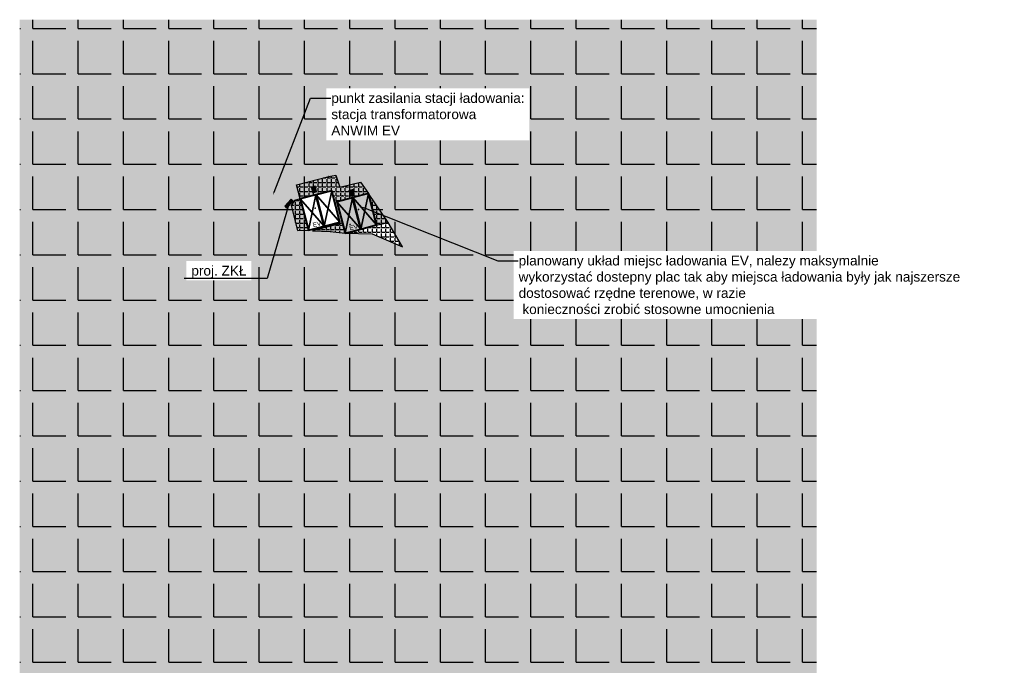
# Model space of a CAD drawing. Header units: millimetres. Extents: x 1588 to 2616, y 347 to 546.
# Tile 12 of 12: x 2464 to 2616, y 347 to 448. Entities that reach past the tile are written whole.
import ezdxf
from ezdxf import colors
from ezdxf.entities.mleader import LeaderData, LeaderLine
from ezdxf.math import Vec2, Vec3

# ---------------------------------------------------------------- set-up
doc = ezdxf.new("R2010")
doc.units = ezdxf.units.MM
doc.linetypes.add('L_0_06', pattern=[2, 1.5, -0.5])
for name, color, linetype, lineweight in [('ANWIM_E_Urządzenia', 1, 'Continuous', 35), ('GSSKOA', 7, 'L_0_06', 18), ('punkty_wysokosciowe_naturalne', 7, 'Continuous', 18)]:
    doc.layers.add(name, color=color, linetype=linetype, lineweight=lineweight)
doc.layers.add('Ładowarka', color=7, linetype='Continuous')
doc.styles.get("Standard").update_dxf_attribs({"font": 'arial.ttf'})
pattern_1 = [(0, (0, 0), (0, 0.6985), [0.508, -0.1905]), (90, (0, 0), (-0.6985, 4e-17), [0.508, -0.1905])]
pattern_2 = [(0, (0, 0), (0, 6.985), [5.08, -1.905]), (90, (0, 0), (-6.985, 4e-16), [5.08, -1.905])]

# ---------------------------------------------------------------- blocks, each defined once
blk = doc.blocks.new('GSPWPN')
at = {"linetype": 'Continuous', "lineweight": 13}
blk.add_hatch(color=0, dxfattribs=at).paths.add_polyline_path([(0, -0.09, 1), (0, 0.09, 1)])
at = {"color": 0, "linetype": 'Continuous', "lineweight": 13}
blk.add_circle((0, 0), 0.0906, dxfattribs=at)
blk = doc.blocks.new('ZKŁ_1')
h = blk.add_hatch(color=1)
h.dxf.hatch_style = 1
h.paths.add_polyline_path([(0, 0), (0, 0.38), (-1.32, 0.38), (-1.32, 0)])
at = {"color": 18, "lineweight": 30, "true_color": 0x000000}
blk.add_lwpolyline([(-1.32, 0), (0, 0), (0, 0.38), (-1.32, 0.38)], close=True, dxfattribs=at)

msp = doc.modelspace()

# ---------------------------------------------------------------- hatches: boundary and pattern name
at = {"true_color": 0xffffff}
h = msp.add_hatch(dxfattribs=at)
h.set_pattern_fill('ANGLE', scale=0.1)
h.set_pattern_definition(pattern_1)
h.paths.add_polyline_path([(2463.681, 448.4), (2463.681, 347.561), (2586.611, 347.561), (2586.611, 448.4)])
h.paths.add_polyline_path([(2520.503, 417.12), (2515.023, 415.733), (2513.878, 415.436), (2518.064, 415.342), (2522.759, 413.369)], flags=16)
h.paths.add_polyline_path([(2514.61, 416.811, -1), (2514.701, 416.811, -1)], flags=16)
h.paths.add_polyline_path([(2513.083, 417.166), (2510.664, 416.537), (2509.406, 421.377), (2511.826, 422.005)], flags=16)
h.paths.add_polyline_path([(2513.439, 421.229, -1), (2513.53, 421.229, -1)], flags=16)
h.paths.add_polyline_path([(2510.633, 416.528), (2508.214, 415.9), (2506.956, 420.739), (2509.376, 421.368)], flags=16)
h.paths.add_polyline_path([(2508.841, 415.919), (2510.441, 416.334), (2510.078, 417.729), (2508.479, 417.313)], flags=24)
h.paths.add_polyline_path([(2514.497, 415.453), (2516.096, 415.868), (2515.734, 417.263), (2514.135, 416.847)], flags=24)
at = {"true_color": 0x939598}
h = msp.add_hatch(dxfattribs=at)
h.set_pattern_fill('ANGLE', color=252)
h.set_pattern_definition(pattern_2)
h.paths.add_polyline_path([(2463.681, 448.4), (2463.681, 347.561), (2586.611, 347.561), (2586.611, 448.4)])
h.paths.add_polyline_path([(2516.291, 416.054), (2520.503, 417.12), (2522.759, 413.369), (2518.064, 415.342), (2513.878, 415.436), (2513.869, 415.434), (2513.868, 415.436), (2513.85, 415.437), (2513.867, 415.441), (2512.612, 420.273), (2515.032, 420.902)], flags=16)
h.paths.add_polyline_path([(2518.738, 416.726), (2516.319, 416.098), (2515.06, 420.942), (2517.48, 421.571)], flags=16)
h.paths.add_polyline_path([(2516.997, 419.289), (2537.462, 411.213), (2540.277, 411.213), (2540.277, 412.35), (2609.656, 412.354), (2609.657, 402.555), (2540.277, 402.551), (2540.277, 411.213), (2537.462, 411.213), (2516.997, 419.289), (2517.481, 421.566), (2516.252, 423.308), (2513.045, 422.556), (2512.456, 424.409), (2511.309, 424.22), (2511.353, 424.214), (2506.389, 422.924), (2506.956, 420.739), (2509.376, 421.368), (2510.633, 416.528), (2508.214, 415.9), (2506.956, 420.739), (2506.389, 422.924), (2511.353, 424.214), (2511.309, 424.22), (2512.456, 424.409), (2513.045, 422.556), (2516.252, 423.308), (2517.481, 421.566)])
h.paths.add_polyline_path([(2513.466, 416.984), (2513.878, 415.436), (2511.569, 415.732), (2508.84, 415.827)], flags=16)
h.paths.add_polyline_path([(2513.439, 421.229, -1), (2513.53, 421.229, -1)], flags=16)
h.paths.add_polyline_path([(2514.701, 416.811, -1), (2514.61, 416.811, -1)], flags=0)
h.paths.add_polyline_path([(2513.083, 417.166), (2510.664, 416.537), (2509.406, 421.377), (2511.826, 422.005)], flags=16)
h.paths.add_polyline_path([(2511.384, 430.153), (2511.383, 437.429), (2541.632, 437.43), (2541.632, 430.155)], flags=16)
h.paths.add_polyline_path([(2511.669, 430.438), (2511.668, 437.144), (2541.347, 437.145), (2541.347, 430.44)], flags=0)
h.paths.add_polyline_path([(2505.861, 420.395), (2505.071, 419.555), (2501.854, 408.476), (2499.039, 408.476), (2499.039, 408.101), (2489.999, 408.101), (2489.999, 410.792), (2499.039, 410.792), (2499.039, 408.476), (2501.854, 408.476), (2505.071, 419.555), (2504.865, 419.335), (2504.562, 419.621), (2505.557, 420.681)], flags=16)
h.paths.add_polyline_path([(2499.039, 408.101), (2489.999, 408.101), (2489.999, 410.792), (2499.039, 410.792)], flags=16)
h.paths.add_polyline_path([(2540.277, 412.35), (2609.656, 412.354), (2609.657, 402.555), (2540.277, 402.551)], flags=16)
h.paths.add_polyline_path([(2508.841, 415.919), (2510.441, 416.334), (2510.078, 417.729), (2508.479, 417.313)], flags=24)
h.paths.add_polyline_path([(2514.497, 415.453), (2516.096, 415.868), (2515.734, 417.263), (2514.135, 416.847)], flags=8)
at = {"true_color": 0xcd6928}
h = msp.add_hatch(dxfattribs=at)
h.set_pattern_fill('ANGLE', color=32, scale=0.1)
h.set_pattern_definition(pattern_1)
h.paths.add_polyline_path([(2517.481, 421.565), (2518.196, 418.816), (2519.773, 418.193)])
h.paths.add_polyline_path([(2519.773, 418.193), (2518.196, 418.816), (2518.738, 416.726), (2518.706, 416.718), (2518.718, 416.668), (2520.503, 417.12)])
h.paths.add_polyline_path([(2508.841, 415.919), (2510.441, 416.334), (2510.078, 417.729), (2508.479, 417.313)], flags=9)
h.paths.add_polyline_path([(2514.497, 415.453), (2516.096, 415.868), (2515.734, 417.263), (2514.135, 416.847)], flags=9)
at = {"true_color": 0x939598}
h = msp.add_hatch(dxfattribs=at)
h.set_pattern_fill('ANGLE', color=252)
h.set_pattern_definition(pattern_2)
h.paths.add_polyline_path([(2517.481, 421.565), (2518.196, 418.816), (2519.773, 418.193)])
h.paths.add_polyline_path([(2519.773, 418.193), (2518.196, 418.816), (2518.738, 416.726), (2518.708, 416.718), (2518.72, 416.669), (2520.503, 417.12)])
at = {"true_color": 0xcd6928}
h = msp.add_hatch(dxfattribs=at)
h.set_pattern_fill('ANGLE', color=32, scale=0.1)
h.set_pattern_definition([(0, (-5.00976, 0.3905), (0, 0.6985), [0.508, -0.1905]), (90, (-5.00976, 0.3905), (-0.6985, 4e-17), [0.508, -0.1905])])
h.paths.add_polyline_path([(2513.878, 415.436), (2513.466, 416.984), (2508.84, 415.827), (2511.569, 415.732)])
h = msp.add_hatch(dxfattribs=at)
h.set_pattern_fill('ANGLE', color=32, scale=0.1)
h.set_pattern_definition(pattern_1)
h.paths.add_polyline_path([(2520.503, 417.12), (2515.023, 415.733), (2513.878, 415.436), (2518.064, 415.342), (2522.759, 413.369)])
at = {"layer": 'Ładowarka'}
h = msp.add_hatch(color=5, dxfattribs=at)
h.dxf.hatch_style = 1
h.paths.add_polyline_path([(2508.84, 421.583), (2509.585, 421.777), (2509.314, 422.82), (2508.569, 422.626)])
h = msp.add_hatch(color=5, dxfattribs=at)
h.dxf.hatch_style = 1
h.paths.add_polyline_path([(2514.648, 421.062), (2515.393, 421.256), (2515.122, 422.299), (2514.377, 422.105)])

# ---------------------------------------------------------------- linework, layer by layer
for points in [[(2513.878, 415.436), (2513.466, 416.984), (2508.84, 415.827), (2511.569, 415.732), (2513.878, 415.436)], [(2522.759, 413.369), (2520.503, 417.12), (2513.85, 415.437), (2518.064, 415.342), (2522.759, 413.369)]]:
    msp.add_lwpolyline(points)
for p in [(2509.279, 419.324), (2515.968, 419.125)]:
    msp.add_point(p)
at = {"layer": 'ANWIM_E_Urządzenia', "color": 3, "lineweight": 35}
for p, q in [((2508.214, 415.9), (2509.376, 421.368)), ((2509.406, 421.377), (2513.083, 417.166)), ((2510.664, 416.537), (2511.826, 422.005)), ((2513.869, 415.434), (2515.032, 420.902)), ((2515.062, 420.937), (2518.738, 416.726)), ((2516.319, 416.098), (2517.481, 421.566)), ((2506.956, 420.739), (2510.633, 416.528)), ((2512.612, 420.273), (2516.289, 416.062))]:
    msp.add_line(p, q, dxfattribs=at)
at = {"layer": 'ANWIM_E_Urządzenia', "color": 7, "lineweight": 35, "true_color": 0xffffff}
for p, q in [((2509.406, 421.377), (2513.083, 417.166)), ((2515.062, 420.937), (2518.738, 416.726))]:
    msp.add_line(p, q, dxfattribs=at)
at = {"layer": 'ANWIM_E_Urządzenia', "color": 114, "lineweight": 40, "true_color": 0x139b48}
for points in [[(2508.214, 415.9), (2510.633, 416.528), (2509.376, 421.368), (2506.956, 420.739)], [(2510.664, 416.537), (2513.083, 417.166), (2511.826, 422.005), (2509.406, 421.377)], [(2513.869, 415.434), (2516.289, 416.062), (2515.032, 420.902), (2512.612, 420.273)], [(2516.319, 416.098), (2518.738, 416.726), (2517.481, 421.566), (2515.062, 420.937)]]:
    msp.add_lwpolyline(points, close=True, dxfattribs=at)
at = {"layer": 'GSSKOA'}
for p in [(2510.529, 416.632), (2516.184, 416.192)]:
    msp.add_point(p, dxfattribs=at)
at = {"layer": 'punkty_wysokosciowe_naturalne'}
for p in [(2513.484, 421.229), (2514.656, 416.811)]:
    msp.add_point(p, dxfattribs=at)

# ---------------------------------------------------------------- block references
at = {"layer": 'punkty_wysokosciowe_naturalne', "linetype": 'Continuous', "xscale": 0.5, "yscale": 0.5, "zscale": 0.5, "rotation": 319.2106539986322}
for p in [(2513.484, 421.229), (2514.656, 416.811)]:
    msp.add_blockref('GSPWPN', p, dxfattribs=at)

# ---------------------------------------------------------------- texts
at = {"layer": 'Ładowarka', "color": 3, "lineweight": 40, "char_height": 0.6991, "attachment_point": 1, "rotation": 14.56303}
for insert in [(2508.813, 417.028), (2514.469, 416.562)]:
    msp.add_mtext_dynamic_manual_height_columns('EV', width=0.58533, gutter_width=3.496, heights=[0], dxfattribs=dict(at, insert=insert))

# ---------------------------------------------------------------- next in the draw order: leaders
at = {"linetype": 'Continuous', "lineweight": 0}
ml = msp.add_multileader_mtext('Standard', dxfattribs=at)
ml.set_content('{\\C256;\\c0;punkt zasilania stacji ładowania:\\Pstacja transformatorowa\\PANWIM EV}', color=256)
ml.set_leader_properties()
ml.build(insert=Vec2(0, 0))
ml.multileader.update_dxf_attribs({"has_text_frame": 1, "text_right_attachment_type": 6, "dogleg_length": 6.199, "arrow_head_size": 0.5, "scale": 0.5})
ctx = ml.context
ctx.base_point, ctx.scale, ctx.char_height, ctx.arrow_head_size, ctx.landing_gap_size, ctx.plane_origin, ctx.plane_x_axis, ctx.plane_y_axis = Vec3(2511.668, 436.304), 0.5, 1.5, 0.5, 0.09, Vec3(2443.605, 342.35), Vec3(1, 0.0000491), Vec3(-0.0000491, 1)
ctx.right_attachment = 6
notes = []
notes.append((ctx, [(0, (1, 1, 0), (2508.569, 436.304), (1, 0.0000491), 3.099, [(2, [(2502.741, 421.336)], 0, [])])]))
ctx.mtext.insert, ctx.mtext.text_direction, ctx.mtext.rotation, ctx.mtext.defined_height, ctx.mtext.flow_direction = Vec3(2511.758, 437.054), Vec3(1, 0.0000491), 0.0000491, 5.255, 5
ctx.mtext.has_bg_fill, ctx.mtext.bg_color, ctx.mtext.bg_scale_factor, ctx.mtext.bg_transparency, ctx.mtext.use_window_bg_color = 1, -1023410167, 1.5, 0, 1
for ctx, leaders in notes:
    for number, flags, end, landing, length, lines in leaders:
        leader = LeaderData()
        leader.index, (leader.has_last_leader_line, leader.has_dogleg_vector, leader.attachment_direction) = number, flags
        leader.last_leader_point, leader.dogleg_vector, leader.dogleg_length = Vec3(end), Vec3(landing), length
        for number, points, colour, breaks in lines:
            line = LeaderLine()
            line.index, line.vertices, line.color, line.breaks = number, Vec3.list(points), colors.encode_raw_color(colour), breaks
            leader.lines.append(line)
        ctx.leaders.append(leader)

# ---------------------------------------------------------------- next in the draw order: hatches: boundary and pattern name
at = {"true_color": 0xcd6928}
h = msp.add_hatch(dxfattribs=at)
h.set_pattern_fill('ANGLE', color=32, scale=0.1)
h.set_pattern_definition(pattern_1)
h.paths.add_polyline_path([(2506.389, 422.924), (2506.953, 420.751), (2511.826, 422.005), (2512.289, 420.222), (2517.478, 421.57), (2516.252, 423.308), (2513.045, 422.556), (2512.456, 424.409), (2511.309, 424.22), (2511.353, 424.214)])

# ---------------------------------------------------------------- next in the draw order: linework, layer by layer
for points in [[(2506.956, 420.739), (2506.389, 422.924), (2511.353, 424.214), (2511.309, 424.22), (2512.456, 424.409), (2513.045, 422.556), (2516.252, 423.308), (2517.481, 421.566)], [(2506.953, 420.751), (2511.826, 422.005), (2512.289, 420.222), (2517.478, 421.57)]]:
    msp.add_lwpolyline(points)

# ---------------------------------------------------------------- next in the draw order: block references
at = {"xscale": 1.1, "yscale": 1.1, "zscale": 1.1, "rotation": 226.7907906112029}
msp.add_blockref('ZKŁ_1', (2504.562, 419.621, 0.025), dxfattribs=at)

# ---------------------------------------------------------------- next in the draw order: leaders
at = {"linetype": 'Continuous', "lineweight": 0}
ml = msp.add_multileader_mtext('Standard', dxfattribs=at)
ml.set_content('{\\C256;\\c0;planowany układ miejsc ładowania EV, nalezy maksymalnie\\Pwykorzystać dostepny plac tak aby miejsca ładowania były jak najszersze\\Pdostosować rzędne terenowe, w razie\\P konieczności zrobić stosowne umocnienia}', color=256)
ml.set_leader_properties()
ml.build(insert=Vec2(0, 0))
ml.multileader.update_dxf_attribs({"has_text_frame": 1, "text_right_attachment_type": 6, "dogleg_length": 6.199, "arrow_head_size": 0.5, "scale": 0.5})
ctx = ml.context
ctx.base_point, ctx.scale, ctx.char_height, ctx.arrow_head_size, ctx.landing_gap_size, ctx.plane_origin, ctx.plane_x_axis, ctx.plane_y_axis = Vec3(2540.562, 411.213), 0.5, 1.5, 0.5, 0.09, Vec3(2457.103, 340.602), Vec3(1, 0.0000491), Vec3(-0.0000491, 1)
ctx.right_attachment = 6
notes = []
notes.append((ctx, [(0, (1, 1, 0), (2537.462, 411.213), (1, 0.0000491), 3.099, [(2, [(2516.24, 419.588)], 0, [])])]))
ctx.mtext.insert, ctx.mtext.text_direction, ctx.mtext.rotation, ctx.mtext.defined_height, ctx.mtext.flow_direction = Vec3(2540.652, 411.975), Vec3(1, 0.0000491), 0.0000491, 5.255, 5
ctx.mtext.has_bg_fill, ctx.mtext.bg_color, ctx.mtext.bg_scale_factor, ctx.mtext.bg_transparency, ctx.mtext.use_window_bg_color = 1, -1023410167, 1.5, 0, 1
at = {"layer": 'ANWIM_E_Urządzenia', "color": 0, "linetype": 'Continuous', "lineweight": 0}
ml = msp.add_multileader_mtext('Standard', dxfattribs=at)
ml.set_content('proj. ZKŁ')
ml.set_leader_properties()
ml.build(insert=Vec2(0, 0))
ml.multileader.update_dxf_attribs({"has_text_frame": 1, "text_right_attachment_type": 6, "dogleg_length": 6.199, "arrow_head_size": 0.5, "scale": 0.5})
ctx = ml.context
ctx.base_point, ctx.scale, ctx.char_height, ctx.arrow_head_size, ctx.landing_gap_size, ctx.plane_origin = Vec3(2490.284, 409.447), 0.5, 1.5, 0.5, 0.09, Vec3(2512.429, 411.025)
ctx.right_attachment, ctx.text_align_type = 6, 2
notes.append((ctx, [(1, (1, 1, 0), (2501.854, 408.476), (-1, 0), 3.099, [(0, [(2505.326, 420.432)], 0, [])])]))
ctx.mtext.insert, ctx.mtext.alignment, ctx.mtext.flow_direction = Vec3(2498.664, 410.417), 3, 5
ctx.mtext.has_bg_fill, ctx.mtext.bg_color, ctx.mtext.bg_scale_factor, ctx.mtext.bg_transparency, ctx.mtext.use_window_bg_color = 1, -1023410167, 1.5, 0, 1
for ctx, leaders in notes:
    for number, flags, end, landing, length, lines in leaders:
        leader = LeaderData()
        leader.index, (leader.has_last_leader_line, leader.has_dogleg_vector, leader.attachment_direction) = number, flags
        leader.last_leader_point, leader.dogleg_vector, leader.dogleg_length = Vec3(end), Vec3(landing), length
        for number, points, colour, breaks in lines:
            line = LeaderLine()
            line.index, line.vertices, line.color, line.breaks = number, Vec3.list(points), colors.encode_raw_color(colour), breaks
            leader.lines.append(line)
        ctx.leaders.append(leader)

# ---------------------------------------------------------------- next in the draw order: hatches: boundary and pattern name
at = {"true_color": 0xcd6928}
h = msp.add_hatch(dxfattribs=at)
h.set_pattern_fill('ANGLE', color=32, scale=0.1)
h.set_pattern_definition(pattern_1)
h.paths.add_polyline_path([(2506.956, 420.739), (2506.058, 420.506), (2505.584, 419.723), (2506.53, 415.854), (2508.214, 415.9)])

# ---------------------------------------------------------------- next in the draw order: linework, layer by layer
for points in [[(2517.478, 421.57), (2518.718, 416.668), (2520.503, 417.12)], [(2506.956, 420.739), (2506.058, 420.506), (2505.584, 419.723), (2506.53, 415.854), (2508.214, 415.9)]]:
    msp.add_lwpolyline(points, close=True)

doc.saveas('drawing.dxf')
